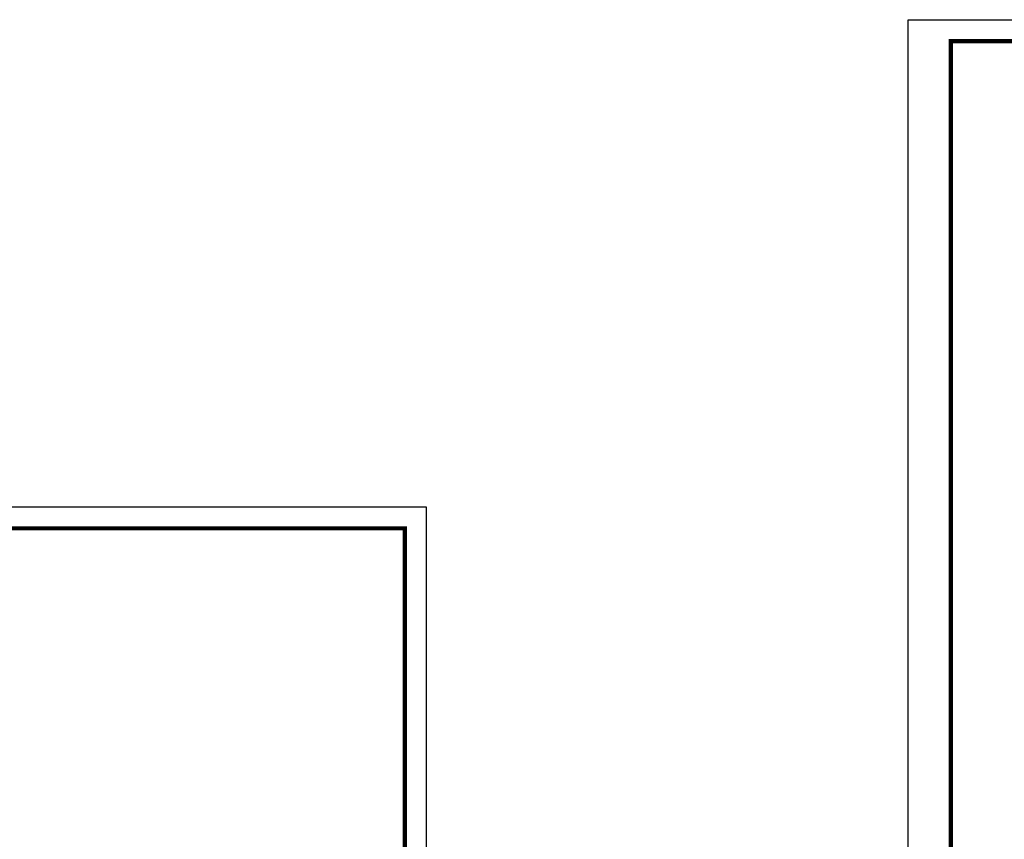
# Model space of a CAD drawing. Extents: x -118729 to -53705, y 33529 to 45095.
# Tile 18 of 83: x -78617 to -76314, y 43177 to 45095. Entities that reach past the tile are written whole.
import ezdxf

# ---------------------------------------------------------------- set-up
doc = ezdxf.new("R2010")
doc.units = 0
doc.header["$LTSCALE"] = 10
doc.header["$MEASUREMENT"] = 0
doc.layers.get('0').update_dxf_attribs({"color": 9, "linetype": 'CONTINUOUS'})

msp = doc.modelspace()

# ---------------------------------------------------------------- linework, layer by layer
for p, q in [((-76539.34, 45094.66), (-68478.23, 45094.66)), ((-76539.34, 40984.93), (-76539.34, 45094.66)), ((-83298.09, 43954.93), (-77666.18, 43954.93)), ((-77666.18, 43954.93), (-77666.18, 40984.93))]:
    msp.add_line(p, q)
at = {"const_width": 10}
for points in [[(-68528.23, 41034.93), (-76439.34, 41034.93), (-76439.34, 45044.66), (-68528.23, 45044.66)], [(-77716.18, 41034.93), (-83198.09, 41034.93), (-83198.09, 43904.93), (-77716.18, 43904.93)]]:
    msp.add_lwpolyline(points, close=True, dxfattribs=at)

doc.saveas('drawing.dxf')
